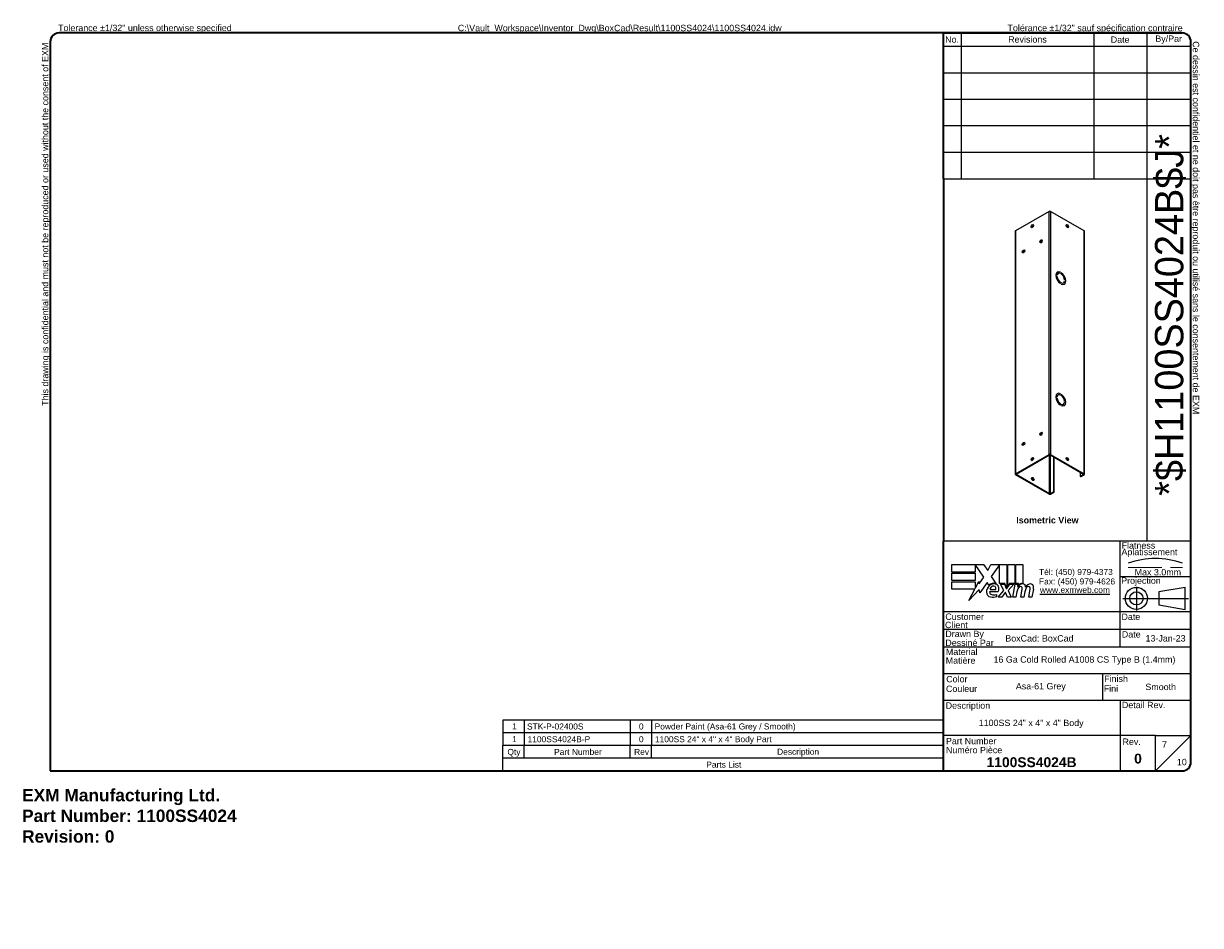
# Model space of a CAD drawing. Header units: inches. Extents: x 0.1 to 95.1, y -11 to 61.8.
import ezdxf
from ezdxf.enums import TextEntityAlignment as Align

# ---------------------------------------------------------------- set-up
doc = ezdxf.new("R2010")
doc.units = ezdxf.units.IN
doc.header["$LTSCALE"] = 5.707791
doc.header["$MEASUREMENT"] = 0
doc.linetypes.add('CHAIN', pattern=[0.7087, 0.4724, -0.0591, 0.1181, -0.0591])
doc.linetypes.add('DASHED', pattern=[0.2067, 0.1654, -0.0413])
doc.layers.get('0').update_dxf_attribs({"lineweight": 25})
for name, color, linetype, lineweight in [('Centerline(ANSI)', 7, 'Continuous', 25), ('Sketch Geometry(ANSI)', 7, 'Continuous', 25), ('Symbols(ANSI)', 7, 'Continuous', 25), ('Visible Edges(ANSI)', 7, 'Continuous', 25), ('Visible Tangent Edges(ANSI)', 7, 'Continuous', 25)]:
    doc.layers.add(name, color=color, linetype=linetype, lineweight=lineweight)
doc.styles.add('Current-ANSI', font='arial.ttf')
doc.styles.add('Dimension-ANSI', font='arialbd.ttf')
doc.styles.add('Part List-ANSI', font='arial.ttf')
doc.styles.get("Standard").update_dxf_attribs({"font": 'arialbd.ttf'})
doc.styles.add('Text Style44', font='arialbd.ttf')
doc.styles.add('Text Style83', font='FRE3OF9X.TTF')

# ---------------------------------------------------------------- blocks, each defined once
blk = doc.blocks.new('Parts List2')
at = {"layer": 'Symbols(ANSI)'}
for p, q in [((13.023, 0.975), (6.798, 0.975)), ((6.798, 0.975), (6.798, 0.615)), ((7.098, 0.975), (7.098, 0.615)), ((8.598, 0.975), (8.598, 0.615)), ((8.898, 0.975), (8.898, 0.615)), ((13.023, 0.975), (13.023, 0.615)), ((13.023, 0.795), (6.798, 0.795)), ((13.023, 0.615), (6.798, 0.615)), ((6.798, 0.435), (6.798, 0.615)), ((7.098, 0.435), (7.098, 0.615)), ((8.598, 0.435), (8.598, 0.615)), ((8.898, 0.435), (8.898, 0.615)), ((13.023, 0.435), (13.023, 0.615)), ((6.798, 0.255), (6.798, 0.435)), ((13.023, 0.435), (6.798, 0.435)), ((13.023, 0.255), (13.023, 0.435)), ((13.023, 0.255), (6.798, 0.255))]:
    blk.add_line(p, q, dxfattribs=at)
at = {"layer": 'Symbols(ANSI)', "char_height": 0.085, "attachment_point": 7, "style": 'Part List-ANSI'}
for s, insert in [('1', (6.928, 0.842)), ('STK-P-02400S', (7.138, 0.84)), ('0', (8.72, 0.84)), ('Powder Paint (Asa-61 Grey / Smooth)', (8.942, 0.816)), ('1', (6.928, 0.662)), ('1100SS4024B-P', (7.146, 0.66)), ('0', (8.72, 0.66)), ('1100SS 24" x 4" x 4" Body Part', (8.946, 0.636)), ('Qty', (6.861, 0.456)), ('Part Number', (7.521, 0.481)), ('Rev', (8.652, 0.481)), ('Description', (10.673, 0.458)), ('Parts List', (9.672, 0.301))]:
    blk.add_mtext(s, dxfattribs=dict(at, insert=insert))
blk = doc.blocks.new('Title Blocks EXM - ANSI B')
for p, q in [((13.372, 3.063), (13.372, 3.17)), ((13.372, 3.17), (13.818, 3.17)), ((13.824, 2.989), (13.701, 3.168)), ((13.701, 3.168), (13.701, 3.063)), ((13.818, 3.17), (13.877, 3.083)), ((13.877, 3.083), (13.923, 3.17)), ((13.923, 3.17), (14.146, 3.17)), ((14.046, 3.166), (13.924, 3.002)), ((14.046, 2.9), (14.046, 3.166)), ((14.146, 3.17), (14.146, 2.842)), ((14.16, 3.17), (14.259, 3.17)), ((14.16, 2.866), (14.16, 3.17)), ((14.259, 3.17), (14.259, 2.9)), ((14.273, 3.17), (14.372, 3.17)), ((14.273, 2.9), (14.273, 3.17)), ((14.372, 3.17), (14.372, 2.905)), ((13.701, 3.063), (13.372, 3.063)), ((13.372, 3.049), (13.701, 3.049)), ((13.372, 2.942), (13.372, 3.049)), ((13.701, 3.049), (13.701, 2.942)), ((13.924, 3.002), (13.993, 2.903)), ((13.701, 2.942), (13.372, 2.942)), ((13.372, 2.82), (13.372, 2.927)), ((13.372, 2.927), (13.701, 2.927)), ((13.701, 2.831), (13.752, 2.929)), ((13.701, 2.927), (13.701, 2.831)), ((13.752, 2.929), (13.758, 2.895)), ((13.758, 2.895), (13.824, 2.989)), ((13.87, 2.914), (13.765, 2.768)), ((13.893, 2.876), (13.87, 2.914)), ((14.121, 2.9), (14.046, 2.9)), ((14.059, 2.891), (14.113, 2.891)), ((14.105, 2.802), (14.059, 2.891)), ((14.113, 2.891), (14.139, 2.83)), ((14.146, 2.842), (14.121, 2.9)), ((14.139, 2.83), (14.146, 2.83)), ((14.146, 2.83), (14.19, 2.891)), ((14.185, 2.9), (14.16, 2.866)), ((14.245, 2.891), (14.164, 2.803)), ((14.259, 2.9), (14.185, 2.9)), ((14.19, 2.891), (14.245, 2.891)), ((14.232, 2.709), (14.264, 2.891)), ((14.264, 2.891), (14.302, 2.891)), ((14.314, 2.9), (14.273, 2.9)), ((14.302, 2.891), (14.299, 2.859)), ((14.299, 2.859), (14.309, 2.859)), ((14.312, 2.88), (14.314, 2.9)), ((13.695, 2.82), (13.372, 2.82)), ((13.612, 2.661), (13.695, 2.82)), ((13.758, 2.815), (13.612, 2.661)), ((13.765, 2.768), (13.758, 2.815)), ((13.905, 2.788), (14.027, 2.788)), ((13.91, 2.818), (13.99, 2.818)), ((14.005, 2.718), (14.005, 2.748)), ((14.023, 2.709), (14.105, 2.802)), ((14.077, 2.709), (14.023, 2.709)), ((14.122, 2.774), (14.077, 2.709)), ((14.13, 2.774), (14.122, 2.774)), ((14.155, 2.709), (14.13, 2.774)), ((14.209, 2.709), (14.155, 2.709)), ((14.164, 2.803), (14.209, 2.709)), ((14.276, 2.709), (14.232, 2.709)), ((14.289, 2.784), (14.276, 2.709)), ((14.345, 2.709), (14.365, 2.824)), ((14.389, 2.709), (14.345, 2.709)), ((14.402, 2.784), (14.389, 2.709)), ((14.457, 2.709), (14.477, 2.824)), ((14.501, 2.709), (14.457, 2.709)), ((14.523, 2.823), (14.501, 2.709))]:
    blk.add_line(p, q)
for centre, radius, start, end in [((13.991, 2.772), 0.133, 134.1684, 176.5646), ((13.968, 2.796), 0.11, 77.079, 133.1785), ((13.968, 2.796), 0.0996, 80.4085, 134.1684), ((13.965, 2.811), 0.056, 109.3797, 172.9975), ((13.959, 2.83), 0.0365, 51.1652, 109.3797), ((13.962, 2.833), 0.0318, 331.4547, 51.1652), ((13.981, 2.843), 0.0507, 23.8445, 85.0802), ((13.941, 2.826), 0.094, 336.1555, 23.8445), ((14.442, 2.757), 0.155, 147.5992, 170), ((14.376, 2.816), 0.08, 89.4776, 147.4114), ((14.346, 2.818), 0.042, 96.03, 147.5992), ((14.37, 2.825), 0.08, 88.7952, 136.5849), ((14.344, 2.839), 0.02, 23.5571, 96.03), ((14.325, 2.831), 0.041, 350, 23.5571), ((14.377, 2.862), 0.0338, 16.9928, 89.4776), ((14.555, 2.759), 0.155, 148.5584, 170.8257), ((14.317, 2.844), 0.096, 3.6169, 16.9928), ((14.486, 2.814), 0.0819, 89.6788, 153.9508), ((14.458, 2.818), 0.042, 96.1027, 147.6083), ((14.456, 2.839), 0.02, 23.5487, 96.1027), ((14.437, 2.831), 0.041, 349.9922, 23.5487), ((14.487, 2.861), 0.035, 18.4748, 89.6788), ((14.429, 2.842), 0.096, 349, 18.4748), ((13.925, 2.776), 0.0658, 176.5646, 261.5605), ((13.936, 2.779), 0.032, 163.5261, 244.6784), ((13.945, 2.911), 0.202, 261.5605, 287.3343), ((13.966, 2.842), 0.102, 244.6784, 292.5609)]:
    blk.add_arc(centre, radius, start, end)
at = {"layer": 'Centerline(ANSI)', "linetype": 'DASHED', "lineweight": 18, "ltscale": 0.507983}
blk.add_line((15.861, 3.128), (16.632, 3.128), dxfattribs=at)
at = {"layer": 'Centerline(ANSI)', "linetype": 'CHAIN', "ltscale": 0.185148}
blk.add_line((15.979, 2.855), (15.979, 2.521), dxfattribs=at)
at = {"layer": 'Centerline(ANSI)', "linetype": 'CHAIN', "ltscale": 0.437897}
blk.add_line((15.786, 2.691), (16.717, 2.691), dxfattribs=at)
at = {"layer": 'Sketch Geometry(ANSI)'}
for p, q in [((13.25, 10.687), (16.625, 10.687)), ((13.5, 10.687), (13.5, 8.625)), ((15.375, 10.687), (15.375, 8.625)), ((16.125, 10.687), (16.125, 3.5)), ((13.25, 10.5), (16.75, 10.5)), ((16.75, 10.562), (16.75, 0.375)), ((13.25, 10.125), (16.75, 10.125)), ((13.25, 9.75), (16.75, 9.75)), ((16.75, 9.375), (13.25, 9.375)), ((13.25, 9), (16.75, 9)), ((16.75, 9), (16.75, 8.625)), ((13.25, 8.625), (16.75, 8.625)), ((16.75, 3.5), (13.25, 3.5)), ((15.75, 2), (15.75, 3.5)), ((15.75, 3), (16.75, 3)), ((16.669, 2.847), (16.294, 2.785)), ((16.669, 2.535), (16.669, 2.847)), ((16.294, 2.785), (16.294, 2.598)), ((16.75, 2.5), (13.25, 2.5)), ((16.294, 2.598), (16.669, 2.535)), ((16.75, 2.25), (13.25, 2.25)), ((16.75, 2), (13.25, 2)), ((13.25, 1.629), (16.75, 1.629)), ((15.499, 1.629), (15.499, 1.25)), ((13.25, 1.25), (16.75, 1.25)), ((15.75, 1.25), (15.75, 0.75)), ((15.75, 0.75), (13.25, 0.75)), ((16.25, 0.75), (15.75, 0.75)), ((15.75, 0.75), (15.75, 0.25)), ((16.25, 0.25), (16.25, 0.75)), ((16.25, 0.75), (16.75, 0.75)), ((16.25, 0.25), (16.75, 0.75)), ((16.625, 0.25), (13.25, 0.25))]:
    blk.add_line(p, q, dxfattribs=at)
at = {"layer": 'Sketch Geometry(ANSI)', "linetype": 'Continuous', "lineweight": 35}
for p, q in [((13.25, 8.625), (13.25, 10.687)), ((13.25, 8.625), (13.25, 3.5)), ((13.25, 0.25), (13.25, 3.5))]:
    blk.add_line(p, q, dxfattribs=at)
at = {"layer": 'Sketch Geometry(ANSI)'}
for radius in [0.156, 0.0935]:
    blk.add_circle((15.979, 2.691), radius, dxfattribs=at)
for centre, radius, start, end in [((16.625, 10.562), 0.125, 0, 90), ((16.247, 2.112), 1.143, 70.2973, 109.7027), ((16.625, 0.375), 0.125, 270, 0)]:
    blk.add_arc(centre, radius, start, end, dxfattribs=at)
at = {"layer": 'Symbols(ANSI)', "color": 7, "char_height": 0.09, "style": 'Current-ANSI'}
for s, insert, width, attachment_point in [('No.', (13.373, 10.595), 0.25039, 5), ('Revisions', (14.439, 10.596), 1.87331, 5), ('Date', (15.749, 10.593), 0.75135, 5), ('By/Par', (16.435, 10.594), 0.62202, 5), ('BoxCad: BoxCad', (14.126, 2.125), 1.62362, 4), ('Date', (15.773, 2.136), 0.26554, 7), ('Rev.', (15.783, 0.618), 0.25854, 7)]:
    blk.add_mtext(s, dxfattribs=dict(at, insert=insert, width=width, attachment_point=attachment_point))
for s, insert, attachment_point in [('\\fArial|b1|i0;{\\H0.0900;Isometric View}', (14.281, 3.842), 1), ('Flatness', (15.77, 3.393), 7), ('Aplatissement', (15.768, 3.275), 7), ('Max 3.0mm', (15.954, 3.015), 7), ('Projection', (15.764, 2.87), 7), ('Customer', (13.278, 2.386), 7), ('Date', (15.768, 2.385), 7), ('Client', (13.273, 2.269), 7), ('Drawn By', (13.278, 2.117), 7), ('Dessiné Par', (13.278, 2.016), 7), ('Material', (13.286, 1.889), 7), ('Matière', (13.284, 1.766), 7), ('Color', (13.291, 1.503), 7), ('Finish', (15.523, 1.508), 7), ('Couleur', (13.287, 1.366), 7), ('Fini', (15.518, 1.37), 7), ('Description', (13.283, 1.103), 7), ('Detail Rev.', (15.774, 1.137), 7), ('Part Number', (13.287, 0.627), 7), ('Numéro Pièce', (13.286, 0.5), 7)]:
    blk.add_mtext(s, dxfattribs=dict(at, insert=insert, attachment_point=attachment_point))
at = {"layer": 'Symbols(ANSI)', "color": 7, "insert": (14.602, 3.107), "char_height": 0.085, "attachment_point": 1, "line_spacing_factor": 0.944221, "style": 'Current-ANSI'}
blk.add_mtext('\\fArial|b0|i0;{\\H0.0850;Tél: (450) 979-4373\\PFax: (450) 979-4626}', dxfattribs=at)
at = {"layer": 'Symbols(ANSI)', "color": 5, "true_color": 0x0000ff, "insert": (14.615, 2.854), "char_height": 0.085, "attachment_point": 1, "style": 'Dimension-ANSI'}
blk.add_mtext('\\fArial|b0|i0;{\\H0.0850;\\Lwww.exmweb.com}', dxfattribs=at)
at = {"layer": 'Symbols(ANSI)', "color": 7, "style": 'Current-ANSI'}
for tag, p in [('REV1', (13.375, 10.313)), ('REV1DATE', (15.75, 10.31)), ('REV1BY', (16.437, 10.313)), ('REV2', (13.373, 9.938)), ('REV2DATE', (15.747, 9.941)), ('REV2BY', (16.437, 9.938)), ('REV3', (13.374, 9.563)), ('REV3DATE', (15.752, 9.563)), ('REV3BY', (16.437, 9.564)), ('REV4', (13.377, 9.188)), ('REV4DATE', (15.752, 9.188)), ('REV4BY', (16.441, 9.188)), ('REV5', (13.373, 8.813)), ('REV5DATE', (15.752, 8.813)), ('REV5BY', (16.438, 8.811)), ('MFG_APPROVED_DATE', (16.393, 2.374)), ('DETAIL_REV', (16.249, 0.926))]:
    blk.add_attdef(tag, text='', height=0.09, dxfattribs=at).set_placement(p, align=Align.MIDDLE_CENTER)
for tag, p in [('REV1DESC', (13.526, 10.31)), ('REV2DESC', (13.525, 9.937)), ('REV3DESC', (13.528, 9.564)), ('REV4DESC', (13.533, 9.19)), ('REV5DESC', (13.532, 8.811)), ('COMPANY', (14.12, 2.375))]:
    blk.add_attdef(tag, text='', height=0.09, dxfattribs=at).set_placement(p, align=Align.MIDDLE_LEFT)
at = {"layer": 'Symbols(ANSI)', "color": 7, "style": 'Text Style83'}
blk.add_attdef('BARCODE_001', (16.642, 4.142), '', height=0.4, rotation=90, dxfattribs=at)
at = {"layer": 'Symbols(ANSI)', "color": 7}
for tag, p, height, style in [('IDW_DATE_001', (16.108, 2.081), 0.09, 'Current-ANSI'), ('MATERIEL_001', (13.959, 1.782), 0.09, 'Current-ANSI'), ('COLOR_001', (14.275, 1.404), 0.09, 'Current-ANSI'), ('FINISH_001', (16.106, 1.394), 0.09, 'Current-ANSI'), ('IDW_DESC_001', (13.75, 0.885), 0.09, 'Current-ANSI'), ('Sheet_Number_001', (16.341, 0.58), 0.09, 'Current-ANSI'), ('IDW_NAME_001', (13.861, 0.304), 0.14, 'Text Style44'), ('IDW_REV_001', (15.947, 0.355), 0.14, 'Text Style44'), ('Number_of_sheets_001', (16.551, 0.331), 0.09, 'Current-ANSI')]:
    blk.add_attdef(tag, p, '', height=height, dxfattribs=dict(at, style=style))
blk = doc.blocks.new('Borders 5_EXM - B (Inch)')
at = {"layer": 'Sketch Geometry(ANSI)', "linetype": 'Continuous', "lineweight": 35}
for p, q in [((16.398, 10.692), (0.523, 10.692)), ((0.398, 10.567), (0.398, 0.255)), ((16.523, 0.38), (16.523, 10.567)), ((0.398, 0.255), (16.398, 0.255))]:
    blk.add_line(p, q, dxfattribs=at)
for centre, start, end in [((0.523, 10.567), 90, 180), ((16.398, 10.567), 0, 90), ((16.398, 0.38), 270, 0)]:
    blk.add_arc(centre, 0.125, start, end, dxfattribs=at)
at = {"layer": 'Symbols(ANSI)', "color": 7, "char_height": 0.09, "attachment_point": 7, "style": 'Current-ANSI'}
for s, insert in [('Tolerance ±1/32" unless otherwise specified', (0.509, 10.692)), ('Tolérance ±1/32" sauf spécification contraire', (13.93, 10.691))]:
    blk.add_mtext(s, dxfattribs=dict(at, insert=insert))
for s, insert, rotation in [('This drawing is confidential and must not be reproduced or used without the consent of EXM', (0.398, 5.419), 90), ('Ce dessin est confidentiel et ne doit pas être reproduit ou utilisé sans le consentement de EXM', (16.522, 10.576), 270)]:
    blk.add_mtext(s, dxfattribs=dict(at, insert=insert, rotation=rotation))
at = {"layer": 'Symbols(ANSI)', "color": 7, "style": 'Current-ANSI'}
blk.add_attdef('FILENAME_AND_PATH_001', (6.16, 10.718), '', height=0.09, dxfattribs=at)

msp = doc.modelspace()

# ---------------------------------------------------------------- linework, layer by layer
at = {"layer": 'Visible Edges(ANSI)'}
for p, q in [((82.863, 46.621), (80.156, 45.062)), ((85.691, 45.062), (82.984, 46.621)), ((80.131, 45.027), (80.131, 25.406)), ((85.716, 25.406), (85.716, 45.027)), ((83.499, 41.452), (83.499, 41.452)), ((83.499, 41.386), (83.499, 41.386)), ((83.499, 41.386), (83.499, 41.386)), ((83.521, 41.726), (83.527, 41.729)), ((83.584, 41.618), (83.589, 41.621)), ((83.772, 41.72), (83.772, 41.72)), ((83.772, 41.72), (83.772, 41.72)), ((83.843, 41.679), (83.843, 41.679)), ((84.021, 40.86), (84.026, 40.863)), ((84.115, 41.097), (84.115, 41.097)), ((84.115, 41.032), (84.115, 41.031)), ((84.115, 41.031), (84.115, 41.031)), ((83.772, 40.804), (83.772, 40.804)), ((83.772, 40.804), (83.772, 40.804)), ((83.843, 40.763), (83.843, 40.763)), ((84.083, 40.751), (84.088, 40.754)), ((83.499, 31.641), (83.499, 31.641)), ((83.499, 31.576), (83.499, 31.576)), ((83.499, 31.576), (83.499, 31.576)), ((83.521, 31.915), (83.527, 31.918)), ((83.584, 31.807), (83.589, 31.81)), ((83.772, 31.909), (83.772, 31.909)), ((83.772, 31.909), (83.772, 31.909)), ((83.843, 31.869), (83.843, 31.869)), ((83.772, 30.993), (83.772, 30.993)), ((83.772, 30.993), (83.772, 30.993)), ((83.843, 30.953), (83.843, 30.953)), ((84.021, 31.049), (84.026, 31.052)), ((84.083, 30.941), (84.088, 30.944)), ((84.115, 31.286), (84.115, 31.286)), ((84.115, 31.221), (84.115, 31.221)), ((84.115, 31.221), (84.115, 31.221)), ((80.156, 25.441), (82.863, 27)), ((80.195, 25.419), (82.901, 26.977)), ((82.871, 26.96), (82.92, 26.931)), ((82.92, 26.931), (82.92, 26.887)), ((82.945, 26.977), (85.652, 25.419)), ((82.962, 26.902), (82.945, 26.892)), ((82.962, 26.968), (82.962, 26.902)), ((82.984, 27), (85.691, 25.441)), ((83.238, 24.052), (83.238, 26.809)), ((83.277, 24.03), (83.277, 26.786)), ((82.863, 23.812), (80.156, 25.371)), ((82.901, 23.835), (80.195, 25.393)), ((85.359, 25.587), (85.359, 25.274)), ((85.372, 25.246), (85.411, 25.224)), ((85.652, 25.393), (85.402, 25.249)), ((85.441, 25.227), (85.691, 25.371)), ((82.945, 23.835), (83.196, 23.979)), ((82.984, 23.812), (83.234, 23.956))]:
    msp.add_line(p, q, dxfattribs=at)
for centre, major_axis, ratio, start_param, end_param in [((82.923, 46.586), (0.086, 0), 0.575862, 0.785398, 2.356194), ((80.217, 45.027), (-0.086, 0), 0.575862, 5.497787, 6.283185), ((81.548, 45.41), (0.07, 0.122), 0.578093, 0.279911, 2.861682), ((84.299, 45.41), (0.07, -0.122), 0.578093, 0.279911, 2.861682), ((85.63, 45.027), (0.086, 0), 0.575862, 0, 0.785398), ((82.255, 44.182), (0.07, 0.122), 0.578093, 0.279911, 2.861682), ((80.841, 43.368), (0.07, 0.122), 0.578093, 0.279911, 2.861682), ((83.807, 41.242), (-0.281, 0.487), 0.578093, 5.588727, 8.552307), ((83.807, 41.242), (-0.281, 0.487), 0.578093, 5.588743, 8.552291), ((83.807, 41.242), (-0.218, 0.379), 0.578093, 4.020502, 6.97894), ((83.807, 41.242), (-0.218, 0.379), 0.578093, 4.020481, 6.978961), ((83.807, 41.242), (0.218, -0.379), 0.578093, 4.020481, 6.978961), ((83.807, 41.242), (0.218, -0.379), 0.578093, 4.020502, 6.97894), ((83.807, 41.242), (0.281, -0.487), 0.578093, 5.588743, 8.552291), ((83.807, 41.242), (0.281, -0.487), 0.578093, 5.588727, 8.552307), ((83.807, 31.431), (-0.281, 0.487), 0.578093, 5.588727, 8.552307), ((83.807, 31.431), (-0.281, 0.487), 0.578093, 5.588743, 8.552291), ((83.807, 31.431), (-0.218, 0.379), 0.578093, 4.020502, 6.97894), ((83.807, 31.431), (-0.218, 0.379), 0.578093, 4.020481, 6.978961), ((83.807, 31.431), (0.218, -0.379), 0.578093, 4.020481, 6.978961), ((83.807, 31.431), (0.218, -0.379), 0.578093, 4.020502, 6.97894), ((83.807, 31.431), (0.281, -0.487), 0.578093, 5.588743, 8.552291), ((83.807, 31.431), (0.281, -0.487), 0.578093, 5.588727, 8.552307), ((82.255, 28.649), (0.07, 0.122), 0.578093, 0.279911, 2.861682), ((80.841, 27.835), (0.07, 0.122), 0.578093, 0.279911, 2.861682), ((81.548, 26.607), (0.07, 0.122), 0.578093, 0.279911, 2.861682), ((82.923, 26.965), (0.086, 0), 0.575862, 0.785398, 2.356194), ((82.923, 26.965), (0.031, 0), 0.575862, 0.785398, 2.356194), ((82.923, 26.904), (-0.031, 0), 0.575862, 0.785398, 2.356194), ((84.299, 26.607), (0.07, -0.122), 0.578093, 0.279911, 2.861682), ((80.217, 25.406), (-0.086, 0), 0.575862, 5.497787, 7.068583), ((80.217, 25.406), (-0.031, 0), 0.575862, 5.497787, 7.068583), ((81.509, 25), (0.07, -0.122), 0.578093, 0.279911, 2.861682), ((85.402, 25.298), (-0.0299, -0.052), 0.578093, 5.495853, 7.06665), ((85.441, 25.276), (-0.0299, -0.052), 0.578093, 0, 0.783464), ((85.63, 25.406), (0.031, 0), 0.575862, 5.497787, 7.068583), ((85.63, 25.406), (0.086, 0), 0.575862, 5.497787, 7.068583), ((82.923, 23.847), (0.086, 0), 0.575862, 3.926991, 5.497787), ((82.923, 23.847), (0.031, 0), 0.575862, 3.926991, 5.497787), ((83.196, 24.028), (-0.0299, -0.052), 0.578093, 0.783464, 2.354261), ((83.234, 24.005), (0.0299, 0.052), 0.578093, 3.925057, 5.495853)]:
    msp.add_ellipse(centre, major_axis=major_axis, ratio=ratio, start_param=start_param, end_param=end_param, dxfattribs=at)
for centre, major_axis in [((81.509, 45.433), (-0.07, -0.122)), ((84.338, 45.433), (-0.07, 0.122)), ((82.216, 44.205), (-0.07, -0.122)), ((80.802, 43.39), (-0.07, -0.122)), ((82.216, 28.671), (-0.07, -0.122)), ((80.802, 27.857), (-0.07, -0.122)), ((81.509, 26.629), (-0.07, -0.122)), ((84.338, 26.629), (-0.07, 0.122)), ((81.548, 25.023), (-0.07, 0.122))]:
    msp.add_ellipse(centre, major_axis=major_axis, ratio=0.578093, dxfattribs=at)
at = {"layer": 'Visible Tangent Edges(ANSI)'}
for p, q in [((82.863, 27), (82.863, 46.621)), ((82.984, 46.621), (82.984, 27)), ((80.156, 45.062), (80.156, 25.441)), ((85.691, 25.441), (85.691, 45.062)), ((82.901, 23.835), (82.901, 26.892)), ((82.945, 26.892), (82.945, 23.835)), ((80.195, 25.419), (80.195, 25.393)), ((85.441, 25.227), (85.402, 25.249)), ((85.652, 25.419), (85.691, 25.441)), ((85.652, 25.393), (85.652, 25.419)), ((85.691, 25.371), (85.652, 25.393)), ((82.863, 23.812), (82.901, 23.835)), ((82.945, 23.835), (82.984, 23.812)), ((83.196, 23.979), (83.234, 23.956)), ((83.277, 24.03), (83.238, 24.052))]:
    msp.add_line(p, q, dxfattribs=at)

# ---------------------------------------------------------------- block references
at = {"xscale": 5.707790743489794, "yscale": 5.707790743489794, "zscale": 5.707790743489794}
for name, p, values in [('Borders 5_EXM - B (Inch)', (0, 0), {'FILENAME_AND_PATH_001': 'C:\\Vault_Workspace\\Inventor_Dwg\\BoxCad\\Result\\1100SS4024\\1100SS4024.idw'}), ('Title Blocks EXM - ANSI B', (-1.296, 0.026), {'COLOR_001': 'Asa-61 Grey', 'IDW_DATE_001': '13-Jan-23', 'IDW_REV_001': '0', 'Sheet_Number_001': '7', 'Number_of_sheets_001': '10', 'IDW_DESC_001': '1100SS 24" x 4" x 4" Body', 'IDW_NAME_001': '1100SS4024B', 'BARCODE_001': '*$H1100SS4024B$J*', 'FINISH_001': 'Smooth', 'MATERIEL_001': '16 Ga Cold Rolled A1008 CS Type B (1.4mm)'})]:
    msp.add_blockref(name, p, dxfattribs=at).add_auto_attribs(values)
at = {"layer": 'Symbols(ANSI)', "xscale": 5.707790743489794, "yscale": 5.707790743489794, "zscale": 5.707790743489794}
msp.add_blockref('Parts List2', (0, 0), dxfattribs=at)

# ---------------------------------------------------------------- texts
at = {"insert": (0, 0), "char_height": 1, "attachment_point": 1}
msp.add_mtext_dynamic_manual_height_columns('EXM Manufacturing Ltd.\\PPart Number: 1100SS4024\\PRevision: 0', width=6.99098, gutter_width=1, heights=[0], dxfattribs=at).dxf.set("width", 100)

doc.saveas('drawing.dxf')
